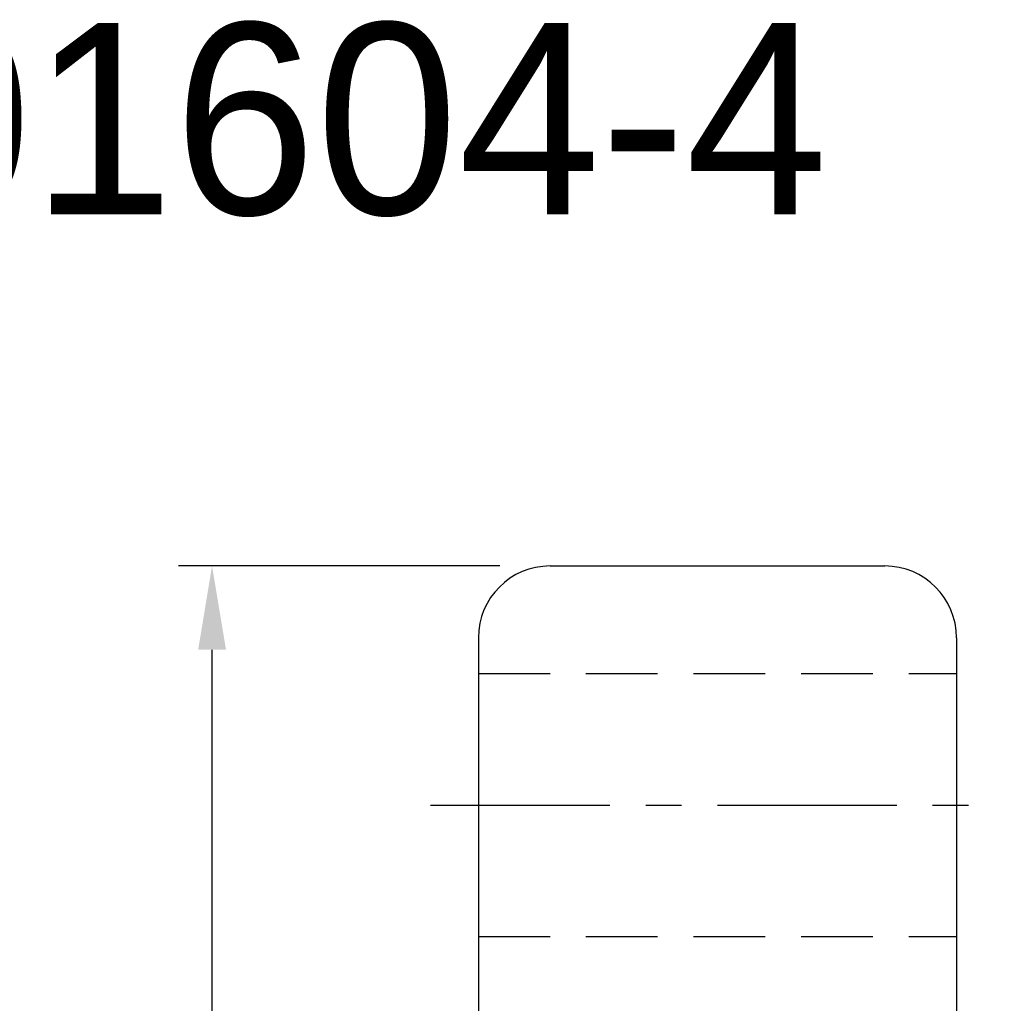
# Model space of a CAD drawing. Extents: x 37 to 593, y 41 to 114.
# Tile 31 of 52: x 106 to 126, y 91 to 112. Entities that reach past the tile are written whole.
import ezdxf

# ---------------------------------------------------------------- set-up
doc = ezdxf.new("R2010")
doc.units = 0
doc.header["$LTSCALE"] = 3
doc.header["$MEASUREMENT"] = 0
doc.header["$PDMODE"] = 1
doc.linetypes.add('CENTER', pattern=[2, 1.25, -0.25, 0.25, -0.25])
doc.linetypes.add('DASHED', pattern=[0.75, 0.5, -0.25])
doc.layers.get('DEFPOINTS').update_dxf_attribs({"linetype": 'CONTINUOUS'})
for name, color, linetype in [('CL', 1, 'CENTER'), ('DIM', 4, 'CONTINUOUS'), ('HID', 2, 'DASHED'), ('OUT', 3, 'CONTINUOUS')]:
    doc.layers.add(name, color=color, linetype=linetype)
doc.styles.add('DIM-7', font='SIMPLEX.shx', dxfattribs={"width": 0.7, "bigfont": 'chineset.shx'})
doc.dimstyles.new('CNS', dxfattribs={"dimtxt": 3.5, "dimasz": 2.5, "dimexe": 1, "dimexo": 1.5, "dimgap": 0.09, "dimtad": 0, "dimdsep": 46, "dimtxsty": 'DIM-7', "dimcen": 0.09, "dimclrd": 1, "dimclre": 1, "dimclrt": 4, "dimadec": 0, "dimazin": 0, "dimtfac": 1, "dimtix": 1, "dimtmove": 2, "dimatfit": 3, "dimfxl": 1, "dimtvp": 0.971429, "dimtolj": 1, "dimarcsym": 0})

# ---------------------------------------------------------------- blocks, each defined once
blk = doc.blocks.new('*D2')
at = {"layer": 'DEFPOINTS', "color": 0, "transparency": 16777216}
for p in [(109.718, 100.465), (116.787, 100.465), (116.787, 52.465)]:
    blk.add_point(p, dxfattribs=at)
at = {"layer": 'DIM', "color": 0, "lineweight": -2, "transparency": 16777216}
for p, q in [((115.737, 100.465), (109.018, 100.465)), ((109.718, 54.215), (109.718, 98.715)), ((115.737, 52.465), (109.018, 52.465))]:
    blk.add_line(p, q, dxfattribs=at)
at = {"layer": 'DIM', "color": 0, "transparency": 16777216}
for points in [[(109.427, 98.715), (110.01, 98.715), (109.718, 100.465)], [(109.427, 54.215), (110.01, 54.215), (109.718, 52.465)]]:
    blk.add_solid(points, dxfattribs=at)
at = {"layer": 'DIM', "color": 0, "transparency": 16777216, "insert": (107.933, 76.465), "char_height": 2.45, "attachment_point": 5, "rotation": 90, "style": 'DIM-7'}
blk.add_mtext('\\A1;%%C48', dxfattribs=at)

msp = doc.modelspace()

# ---------------------------------------------------------------- linework, layer by layer
at = {"layer": 'CL', "color": 7}
msp.add_line((114.287, 95.465), (126.287, 95.465), dxfattribs=at)
at = {"layer": 'HID', "color": 7}
for p, q in [((115.287, 98.215), (125.287, 98.215)), ((115.287, 92.715), (125.287, 92.715))]:
    msp.add_line(p, q, dxfattribs=at)
at = {"layer": 'OUT', "color": 7}
for p, q in [((116.787, 100.465), (123.787, 100.465)), ((115.287, 98.965), (115.287, 53.965)), ((125.287, 98.965), (125.287, 53.965))]:
    msp.add_line(p, q, dxfattribs=at)
for centre, start, end in [((116.787, 98.965), 90, 180), ((123.787, 98.965), 0, 90)]:
    msp.add_arc(centre, 1.5, start, end, dxfattribs=at)

# ---------------------------------------------------------------- texts
at = {"layer": 'DIM', "color": 0}
msp.add_text('SFU01604-4', height=4, dxfattribs=at).set_placement((92.268, 107.817))

# ---------------------------------------------------------------- dimensions: what is measured, and where the dimension line sits
at = {"layer": 'DIM', "color": 7}
dim = msp.add_linear_dim(base=(109.718, 100.465), p1=(116.787, 52.465), p2=(116.787, 100.465), angle=90, text='%%C<>', dimstyle='CNS', override={"dimscale": 0.7, "dimgap": 0.8, "dimtad": 1, "dimclrd": 0, "dimclre": 0, "dimclrt": 0, "dimadec": 1, "dimazin": 2, "dimtp": -0.03, "dimtm": 0.035, "dimtfac": 0.6, "dimtmove": 0}, dxfattribs=at)
dim.commit()
dim.dimension.update_dxf_attribs({"geometry": '*D2', "text_midpoint": (107.933, 76.465)})

doc.saveas('drawing.dxf')
